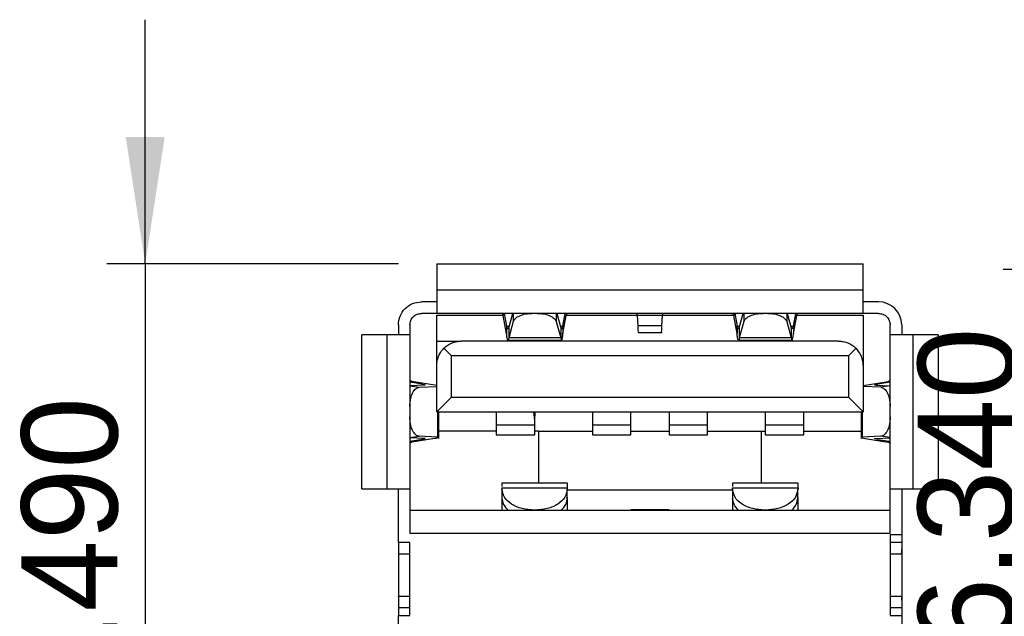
# Model space of a CAD drawing. Header units: millimetres. Extents: x 15 to 205, y 5 to 292.
# Tile 3 of 56: x 34 to 59, y 122 to 137. Entities that reach past the tile are written whole.
import ezdxf

# ---------------------------------------------------------------- set-up
doc = ezdxf.new("R2010")
doc.units = ezdxf.units.MM
doc.layers.add('几何体', color=7, linetype='Continuous')
doc.layers.add('尺寸', color=3, linetype='Continuous')
doc.styles.add('SLDTEXTSTYLE2', font='txt')
doc.dimstyles.new('SLDDIMSTYLE2', dxfattribs={"dimtxt": 2.5, "dimasz": 3.302, "dimexe": 0, "dimexo": 0.0625, "dimtad": 1, "dimdec": 3, "dimrnd": 1e-09, "dimzin": 4, "dimdsep": 46, "dimtxsty": 'SLDTEXTSTYLE2', "dimsah": 1, "dimcen": 0.09, "dimadec": 0, "dimazin": 1, "dimtfac": 1, "dimtdec": 3, "dimtmove": 0, "dimatfit": 0, "dimfxl": 1, "dimfrac": 2, "dimtolj": 1, "dimtzin": 12, "dimarcsym": 0})

# ---------------------------------------------------------------- blocks, each defined once
blk = doc.blocks.new('_D_6')
at = {"layer": '尺寸', "transparency": 16777216}
for p, q in [((37.001, 130.852), (37.001, 137.202)), ((43.59, 130.852), (36.001, 130.852)), ((37.001, 130.852), (37.001, 114.362)), ((40.16, 114.362), (36.001, 114.362)), ((37.001, 114.362), (37.001, 108.012))]:
    blk.add_line(p, q, dxfattribs=at)
for points in [[(37.001, 130.852), (37.509, 134.154), (36.493, 134.154)], [(37.001, 114.362), (36.493, 111.06), (37.509, 111.06)]]:
    blk.add_solid(points, dxfattribs=at)
at = {"layer": '尺寸', "transparency": 16777216, "insert": (33.778, 117.158), "char_height": 2.5, "attachment_point": 1, "rotation": 90, "style": 'SLDTEXTSTYLE2'}
blk.add_mtext('16.490', dxfattribs=at)
blk = doc.blocks.new('_D_7')
at = {"layer": '尺寸', "transparency": 16777216}
for p, q in [((60.332, 130.702), (60.332, 137.052)), ((61.81, 130.702), (59.332, 130.702)), ((60.332, 130.702), (60.332, 114.362)), ((60.332, 114.362), (60.332, 108.012))]:
    blk.add_line(p, q, dxfattribs=at)
for points in [[(60.332, 130.702), (60.84, 134.004), (59.824, 134.004)], [(60.332, 114.362), (59.824, 111.06), (60.84, 111.06)]]:
    blk.add_solid(points, dxfattribs=at)
at = {"layer": '尺寸', "transparency": 16777216, "insert": (57.11, 118.964), "char_height": 2.5, "attachment_point": 1, "rotation": 90, "style": 'SLDTEXTSTYLE2'}
blk.add_mtext('16.340', dxfattribs=at)

msp = doc.modelspace()

# ---------------------------------------------------------------- linework, layer by layer
at = {"layer": '几何体'}
for p, q in [((44.5896, 130.852), (55.6896, 130.852)), ((44.5896, 130.852), (44.5896, 130.162)), ((55.6896, 130.162), (55.6896, 130.852)), ((55.6896, 130.162), (44.5896, 130.162)), ((44.5896, 129.862), (44.1896, 129.862)), ((56.0896, 129.862), (55.6896, 129.862)), ((44.5896, 129.562), (44.1896, 129.562)), ((55.6896, 129.562), (44.5896, 129.562)), ((44.5896, 129.512), (46.318, 129.512)), ((45.3872, 129.562), (45.3872, 129.5607)), ((46.3192, 129.562), (46.3192, 129.5084)), ((46.405, 129.0406), (46.3192, 129.5084)), ((46.3447, 129.562), (46.405, 129.2334)), ((46.463, 129.1888), (46.5679, 129.562)), ((46.5804, 129.562), (46.5804, 129.3468)), ((47.6988, 129.562), (47.6988, 129.3468)), ((47.7113, 129.562), (47.8162, 129.1888)), ((47.8742, 129.2334), (47.9345, 129.562)), ((47.8742, 129.0406), (47.96, 129.5084)), ((47.96, 129.562), (47.96, 129.5084)), ((47.9612, 129.512), (49.812, 129.512)), ((48.892, 129.5607), (48.892, 129.562)), ((50.4688, 129.5084), (49.8104, 129.5084)), ((49.8287, 129.2406), (49.8104, 129.5084)), ((50.4504, 129.2406), (50.4688, 129.5084)), ((50.4672, 129.512), (52.318, 129.512)), ((51.3872, 129.562), (51.3872, 129.5607)), ((52.3192, 129.562), (52.3192, 129.5084)), ((52.405, 129.0406), (52.3192, 129.5084)), ((52.3447, 129.562), (52.405, 129.2334)), ((52.463, 129.1888), (52.5679, 129.562)), ((52.5804, 129.562), (52.5804, 129.3468)), ((53.6988, 129.562), (53.6988, 129.3468)), ((53.7113, 129.562), (53.8162, 129.1888)), ((53.8742, 129.2334), (53.9345, 129.562)), ((53.8742, 129.0406), (53.96, 129.5084)), ((53.96, 129.562), (53.96, 129.5084)), ((53.9612, 129.512), (55.6896, 129.512)), ((54.892, 129.5607), (54.892, 129.562)), ((56.0896, 129.562), (55.6896, 129.562)), ((43.5896, 129.262), (43.5896, 129.002)), ((43.8896, 129.262), (43.8896, 129.002)), ((46.405, 129.2334), (46.405, 129.0406)), ((46.405, 129.2334), (46.4755, 129.2334)), ((46.5804, 129.3468), (46.463, 128.929)), ((46.463, 129.1888), (46.463, 128.929)), ((47.6988, 129.3468), (47.8162, 128.929)), ((47.8037, 129.2334), (47.8742, 129.2334)), ((47.8162, 129.1888), (47.8162, 128.929)), ((47.8742, 129.2334), (47.8742, 129.0406)), ((50.4504, 129.2406), (49.8287, 129.2406)), ((52.405, 129.2334), (52.405, 129.0406)), ((52.405, 129.2334), (52.4755, 129.2334)), ((52.5804, 129.3468), (52.463, 128.929)), ((52.463, 129.1888), (52.463, 128.929)), ((53.6988, 129.3468), (53.8162, 128.929)), ((53.8037, 129.2334), (53.8742, 129.2334)), ((53.8162, 129.1888), (53.8162, 128.929)), ((53.8742, 129.2334), (53.8742, 129.0406)), ((56.3896, 129.002), (56.3896, 129.262)), ((56.6896, 129.262), (56.6896, 129.002)), ((43.2896, 129.002), (42.6396, 129.002)), ((42.6396, 125.002), (42.6396, 129.002)), ((43.2896, 129.002), (43.2896, 125.002)), ((43.8896, 129.002), (43.8896, 125.002)), ((47.8162, 128.929), (46.463, 128.929)), ((49.8271, 129.062), (50.4521, 129.062)), ((53.8162, 128.929), (52.463, 128.929)), ((56.3896, 125.002), (56.3896, 129.002)), ((56.9896, 125.002), (56.9896, 129.002)), ((57.6396, 129.002), (56.9896, 129.002)), ((57.6396, 129.002), (57.6396, 125.002)), ((44.5896, 128.842), (45.2246, 128.842)), ((44.5896, 128.207), (44.5896, 128.842)), ((44.9696, 128.462), (44.7756, 128.656)), ((55.0496, 128.842), (45.2246, 128.842)), ((46.4412, 128.862), (47.8379, 128.862)), ((52.4412, 128.862), (53.8379, 128.862)), ((55.5021, 128.6545), (55.3096, 128.462)), ((43.8908, 128.5039), (43.8896, 128.5039)), ((55.3096, 128.462), (44.9696, 128.462)), ((44.9696, 127.382), (44.9696, 128.462)), ((55.3096, 128.462), (55.3096, 127.382)), ((44.5896, 127.002), (44.5896, 128.207)), ((55.6896, 128.202), (55.6896, 127.002)), ((43.8896, 127.792), (43.9432, 127.792)), ((44.2181, 127.717), (43.8896, 127.7697)), ((44.2628, 127.6929), (43.8896, 127.6769)), ((43.8896, 127.6742), (44.1343, 127.64)), ((44.5896, 127.6884), (43.9432, 127.792)), ((44.1343, 127.64), (44.5896, 127.6594)), ((44.2181, 127.6909), (44.2181, 127.717)), ((55.6896, 127.6881), (56.336, 127.7917)), ((56.1449, 127.6399), (55.6896, 127.6593)), ((56.0164, 127.6927), (56.3896, 127.6768)), ((56.3896, 127.7694), (56.072, 127.7185)), ((56.3896, 127.6741), (56.1449, 127.6399)), ((56.3896, 127.7917), (56.336, 127.7917)), ((44.5896, 127.002), (44.9696, 127.382)), ((44.9696, 127.382), (55.3096, 127.382)), ((55.3096, 127.382), (55.6896, 127.002)), ((44.5896, 127.002), (55.6896, 127.002)), ((44.6065, 127.002), (44.6065, 126.3438)), ((44.6467, 126.3037), (44.6467, 127.002)), ((46.1396, 127.002), (46.1396, 126.6627)), ((47.1396, 126.7727), (47.1196, 127.002)), ((47.1299, 127.002), (47.1396, 126.8908)), ((47.1396, 127.002), (47.1396, 126.8908)), ((47.1396, 126.7727), (47.1396, 126.8908)), ((48.6396, 127.002), (48.6396, 126.6627)), ((49.6396, 126.6627), (49.6396, 127.002)), ((50.6396, 127.002), (50.6396, 126.6627)), ((51.6396, 126.6627), (51.6396, 127.002)), ((53.1396, 127.002), (53.1396, 126.6627)), ((54.1396, 126.6627), (54.1396, 127.002)), ((55.6334, 127.002), (55.6334, 126.3038)), ((55.6736, 126.344), (55.6736, 127.002)), ((46.1396, 126.6627), (47.1396, 126.6627)), ((47.1396, 126.6627), (47.1396, 126.7727)), ((48.6396, 126.6627), (49.6396, 126.6627)), ((50.6396, 126.6627), (51.6396, 126.6627)), ((53.1396, 126.6627), (54.1396, 126.6627)), ((43.8896, 126.3298), (44.1343, 126.364)), ((44.6065, 126.3438), (44.1343, 126.364)), ((46.1396, 126.502), (44.6467, 126.502)), ((46.1396, 126.399), (47.1396, 126.399)), ((47.2396, 126.502), (47.1396, 126.502)), ((47.2396, 126.502), (48.6396, 126.502)), ((47.2396, 126.502), (47.2396, 125.142)), ((48.6396, 126.399), (49.6396, 126.399)), ((49.6396, 126.502), (50.6396, 126.502)), ((50.6396, 126.399), (51.6396, 126.399)), ((51.6396, 126.502), (53.0396, 126.502)), ((53.0396, 126.502), (53.1396, 126.502)), ((53.0396, 125.142), (53.0396, 126.502)), ((53.1396, 126.399), (54.1396, 126.399)), ((54.1396, 126.502), (55.6334, 126.502)), ((56.1449, 126.3641), (55.6736, 126.344)), ((56.3896, 126.3299), (56.1449, 126.3641)), ((44.2628, 126.3111), (43.8896, 126.3271)), ((43.8896, 126.2343), (44.2181, 126.287)), ((43.8896, 126.212), (43.9432, 126.212)), ((44.5395, 126.3076), (43.9432, 126.212)), ((44.2181, 126.287), (44.2181, 126.3131)), ((55.7406, 126.3077), (56.336, 126.2123)), ((56.0164, 126.3113), (56.3896, 126.3272)), ((56.072, 126.2855), (56.3616, 126.2391)), ((56.3896, 126.2123), (56.336, 126.2123)), ((43.8896, 125.5001), (43.8908, 125.5001)), ((47.9923, 125.142), (46.2869, 125.142)), ((53.9923, 125.142), (52.2869, 125.142)), ((42.6396, 125.002), (43.2896, 125.002)), ((43.5896, 123.602), (43.5896, 125.002)), ((43.8896, 125.002), (43.8896, 123.842)), ((46.2869, 125.025), (46.2869, 124.9884)), ((46.2869, 125.025), (47.9923, 125.025)), ((46.2869, 124.9884), (46.2869, 124.7586)), ((47.9869, 124.7586), (47.9869, 124.9884)), ((47.9923, 124.9884), (47.9923, 125.025)), ((52.2869, 124.962), (47.9923, 124.962)), ((52.2869, 124.9884), (52.2869, 125.025)), ((52.2869, 125.025), (53.9923, 125.025)), ((52.2869, 124.9884), (52.2869, 124.7586)), ((53.9869, 124.7586), (53.9869, 124.9884)), ((53.9923, 125.025), (53.9923, 124.9884)), ((56.3896, 123.842), (56.3896, 125.002)), ((56.6896, 125.002), (56.6896, 123.802)), ((56.9896, 125.002), (57.6396, 125.002)), ((46.2869, 124.7586), (46.2869, 124.442)), ((47.9923, 124.442), (47.9923, 124.7706)), ((52.2869, 124.7586), (52.2869, 124.442)), ((53.9923, 124.442), (53.9923, 124.7706)), ((43.8896, 124.442), (56.3896, 124.442)), ((49.6396, 124.442), (49.6396, 124.452)), ((50.6396, 124.452), (49.6396, 124.452)), ((50.6396, 124.452), (50.6396, 124.442)), ((43.8896, 123.842), (56.3896, 123.842)), ((56.6896, 123.802), (56.3896, 123.802)), ((56.3896, 123.802), (56.3896, 121.702)), ((56.6896, 123.802), (56.6896, 123.602)), ((43.8896, 123.602), (43.5896, 123.602)), ((43.8896, 121.702), (43.8896, 123.602)), ((56.6896, 123.602), (56.3896, 123.602)), ((56.6896, 123.602), (56.6896, 123.452)), ((43.5921, 123.302), (43.5896, 123.302)), ((43.5896, 123.302), (43.5896, 122.1934)), ((56.6666, 123.302), (56.3896, 123.302)), ((56.6896, 123.452), (56.6896, 122.052)), ((43.5896, 122.1934), (43.5921, 122.202)), ((56.3896, 122.202), (56.6666, 122.202)), ((56.6896, 122.052), (56.6896, 121.902)), ((43.8896, 121.902), (43.5896, 121.902)), ((56.6896, 121.902), (56.3896, 121.902)), ((56.6896, 121.902), (56.6896, 121.702)), ((43.5896, 120.502), (43.5896, 121.702)), ((43.5896, 121.702), (43.8896, 121.702)), ((56.3896, 121.702), (56.6896, 121.702)), ((56.6896, 121.702), (56.6896, 120.502))]:
    msp.add_line(p, q, dxfattribs=at)
msp.add_arc((56.0896, 129.262), 0.6, 0, 90, dxfattribs=at)
for points in [[(44.5896, 130.162), (44.5896, 130.0834), (44.5896, 129.9261), (44.5896, 129.7278), (44.5896, 129.5891), (44.5896, 129.571), (44.5896, 129.562)], [(55.6896, 129.562), (55.6896, 129.571), (55.6896, 129.5891), (55.6896, 129.7278), (55.6896, 129.9261), (55.6896, 130.0834), (55.6896, 130.162)], [(43.5896, 129.262), (43.5986, 129.3406), (43.6166, 129.4979), (43.7554, 129.6962), (43.9537, 129.8349), (44.111, 129.853), (44.1896, 129.862)], [(43.8896, 129.262), (43.8941, 129.3013), (43.9031, 129.3799), (43.9725, 129.4791), (44.0717, 129.5485), (44.1503, 129.5575), (44.1896, 129.562)], [(44.5896, 128.842), (44.5896, 128.9331), (44.5896, 129.1153), (44.5896, 129.3332), (44.5896, 129.4832), (44.5896, 129.5024), (44.5896, 129.512)], [(46.3192, 129.5084), (46.3167, 129.5163), (46.3116, 129.5322), (46.3041, 129.5489), (46.2966, 129.5599), (46.2916, 129.5613), (46.2891, 129.562)], [(46.5804, 129.3468), (46.5949, 129.3759), (46.6238, 129.4342), (46.7412, 129.5043), (46.8965, 129.5527), (47.0159, 129.5589), (47.0755, 129.562)], [(47.2036, 129.562), (47.2633, 129.5589), (47.3827, 129.5527), (47.538, 129.5043), (47.6554, 129.4342), (47.6843, 129.3759), (47.6988, 129.3468)], [(47.96, 129.5084), (47.9625, 129.5163), (47.9675, 129.5322), (47.9751, 129.5489), (47.9826, 129.5599), (47.9876, 129.5613), (47.9901, 129.562)], [(49.8104, 129.5084), (49.8095, 129.5163), (49.8076, 129.5322), (49.8048, 129.5489), (49.802, 129.5599), (49.8001, 129.5613), (49.7992, 129.562)], [(50.4688, 129.5084), (50.4697, 129.5163), (50.4716, 129.5322), (50.4744, 129.5489), (50.4772, 129.5599), (50.4791, 129.5613), (50.48, 129.562)], [(52.3192, 129.5084), (52.3167, 129.5163), (52.3116, 129.5322), (52.3041, 129.5489), (52.2966, 129.5599), (52.2916, 129.5613), (52.2891, 129.562)], [(52.5804, 129.3468), (52.5949, 129.3759), (52.6238, 129.4342), (52.7412, 129.5043), (52.8965, 129.5527), (53.0159, 129.5589), (53.0755, 129.562)], [(53.2036, 129.562), (53.2633, 129.5589), (53.3827, 129.5527), (53.538, 129.5043), (53.6554, 129.4342), (53.6843, 129.3759), (53.6988, 129.3468)], [(53.96, 129.5084), (53.9625, 129.5163), (53.9675, 129.5322), (53.9751, 129.5489), (53.9826, 129.5599), (53.9876, 129.5613), (53.9901, 129.562)], [(55.6896, 129.512), (55.6896, 129.5058), (55.6896, 129.4934), (55.6896, 129.3957), (55.6896, 129.2483), (55.6896, 129.0571), (55.6896, 128.8387), (55.6896, 128.6108), (55.6896, 128.3881), (55.6896, 128.264), (55.6896, 128.202)], [(56.0896, 129.562), (56.1289, 129.5575), (56.2075, 129.5485), (56.3067, 129.4791), (56.3761, 129.3799), (56.3851, 129.3013), (56.3896, 129.262)], [(46.463, 129.1888), (46.4581, 129.1792), (46.4485, 129.16), (46.434, 129.1614), (46.4195, 129.1845), (46.4098, 129.2171), (46.405, 129.2334)], [(47.8742, 129.2334), (47.8694, 129.2171), (47.8597, 129.1845), (47.8452, 129.1614), (47.8307, 129.16), (47.821, 129.1792), (47.8162, 129.1888)], [(52.463, 129.1888), (52.4581, 129.1792), (52.4485, 129.16), (52.434, 129.1614), (52.4195, 129.1845), (52.4098, 129.2171), (52.405, 129.2334)], [(53.8742, 129.2334), (53.8694, 129.2171), (53.8597, 129.1845), (53.8452, 129.1614), (53.8307, 129.16), (53.821, 129.1792), (53.8162, 129.1888)], [(43.8896, 129.002), (43.8806, 129.002), (43.8625, 129.002), (43.7238, 129.002), (43.5255, 129.002), (43.3682, 129.002), (43.2896, 129.002)], [(46.463, 128.929), (46.4581, 128.905), (46.4485, 128.857), (46.434, 128.8606), (46.4195, 128.9182), (46.4098, 128.9998), (46.405, 129.0406)], [(47.8452, 128.8696), (47.85, 128.885), (47.8597, 128.9159), (47.8694, 128.999), (47.8742, 129.0406)], [(52.434, 128.8696), (52.4292, 128.885), (52.4195, 128.9159), (52.4098, 128.999), (52.405, 129.0406)], [(53.8452, 128.8696), (53.85, 128.885), (53.8597, 128.9159), (53.8694, 128.999), (53.8742, 129.0406)], [(56.9896, 129.002), (56.911, 129.002), (56.7537, 129.002), (56.5554, 129.002), (56.4166, 129.002), (56.3986, 129.002), (56.3896, 129.002)], [(43.9432, 127.792), (43.9353, 127.7942), (43.9194, 127.7986), (43.9027, 127.8052), (43.8916, 127.8117), (43.8903, 127.8161), (43.8896, 127.8183)], [(56.336, 127.7917), (56.3439, 127.7939), (56.3598, 127.7983), (56.3765, 127.8049), (56.3875, 127.8114), (56.3889, 127.8158), (56.3896, 127.818)], [(43.9432, 126.212), (43.9353, 126.2098), (43.9194, 126.2054), (43.9027, 126.1988), (43.8916, 126.1923), (43.8903, 126.1879), (43.8896, 126.1857)], [(43.2896, 125.002), (43.3682, 125.002), (43.5255, 125.002), (43.7238, 125.002), (43.8625, 125.002), (43.8806, 125.002), (43.8896, 125.002)], [(47.1369, 124.442), (47.0255, 124.4502), (46.8028, 124.4666), (46.5218, 124.593), (46.3252, 124.7736), (46.2997, 124.9168), (46.2869, 124.9884)], [(47.9869, 124.9884), (47.9741, 124.9168), (47.9486, 124.7736), (47.752, 124.593), (47.471, 124.4666), (47.2483, 124.4502), (47.1369, 124.442)], [(53.1369, 124.442), (53.0255, 124.4502), (52.8028, 124.4666), (52.5218, 124.593), (52.3252, 124.7736), (52.2997, 124.9168), (52.2869, 124.9884)], [(53.9869, 124.9884), (53.9741, 124.9168), (53.9486, 124.7736), (53.752, 124.593), (53.471, 124.4666), (53.2483, 124.4502), (53.1369, 124.442)], [(56.3896, 125.002), (56.3986, 125.002), (56.4166, 125.002), (56.5554, 125.002), (56.7537, 125.002), (56.911, 125.002), (56.9896, 125.002)], [(46.2869, 124.7586), (46.2939, 124.7019), (46.308, 124.5885), (46.3987, 124.4908), (46.4441, 124.442)], [(47.8297, 124.442), (47.8751, 124.4908), (47.9658, 124.5885), (47.9799, 124.7019), (47.9869, 124.7586)], [(52.4441, 124.442), (52.3987, 124.4908), (52.308, 124.5885), (52.2939, 124.7019), (52.2869, 124.7586)], [(53.8297, 124.442), (53.8751, 124.4908), (53.9658, 124.5885), (53.9799, 124.7019), (53.9869, 124.7586)], [(43.5896, 123.602), (43.5896, 123.5997), (43.5896, 123.5952), (43.5896, 123.5605), (43.5896, 123.511), (43.5896, 123.452), (43.5896, 123.393), (43.5896, 123.3435), (43.5896, 123.3088), (43.5896, 123.3043), (43.5896, 123.302)], [(43.8896, 123.302), (43.8505, 123.302), (43.7722, 123.302), (43.6813, 123.302), (43.6153, 123.302), (43.5998, 123.302), (43.5921, 123.302)], [(43.5896, 122.1934), (43.5896, 122.1859), (43.5896, 122.1709), (43.5896, 122.1293), (43.5896, 122.0795), (43.5896, 122.0261), (43.5896, 121.9759), (43.5896, 121.9352), (43.5896, 121.9074), (43.5896, 121.9038), (43.5896, 121.902)], [(43.5921, 122.202), (43.5999, 122.202), (43.6154, 122.202), (43.6813, 122.202), (43.7722, 122.202), (43.8505, 122.202), (43.8896, 122.202)], [(43.5896, 121.902), (43.5896, 121.899), (43.5896, 121.893), (43.5896, 121.8467), (43.5896, 121.7806), (43.5896, 121.7282), (43.5896, 121.702)]]:
    msp.add_open_spline(points, degree=3, dxfattribs=at)
for points, knots in [([(49.8423, 129.0696), (49.8414, 129.0682), (49.8386, 129.064), (49.8341, 129.1201), (49.8305, 129.2005), (49.8287, 129.2406)], [0, 0, 0, 0, 0.2, 0.6, 1, 1, 1, 1]), ([(50.4369, 129.0696), (50.4378, 129.0682), (50.4405, 129.064), (50.445, 129.1201), (50.4486, 129.2005), (50.4504, 129.2406)], [0, 0, 0, 0, 0.2, 0.6, 1, 1, 1, 1]), ([(47.8162, 128.929), (47.821, 128.9026), (47.8283, 128.863), (47.8355, 128.8679), (47.8379, 128.8696)], [0, 0, 0, 0, 0.6666667, 1, 1, 1, 1]), ([(52.463, 128.929), (52.4581, 128.9026), (52.4509, 128.863), (52.4436, 128.8679), (52.4412, 128.8696)], [0, 0, 0, 0, 0.6666667, 1, 1, 1, 1]), ([(53.8162, 128.929), (53.821, 128.9026), (53.8283, 128.863), (53.8355, 128.8679), (53.8379, 128.8696)], [0, 0, 0, 0, 0.6666667, 1, 1, 1, 1]), ([(44.5896, 128.207), (44.592, 128.2479), (44.5971, 128.3347), (44.6363, 128.4555), (44.6963, 128.5684), (44.7477, 128.6252), (44.7756, 128.656)], [0, 0, 0, 0, 0.2000594, 0.4246375, 0.6882481, 1, 1, 1, 1]), ([(44.7756, 128.656), (44.8064, 128.6839), (44.8632, 128.7353), (44.9761, 128.7953), (45.0969, 128.8345), (45.1837, 128.8396), (45.2246, 128.842)], [0, 0, 0, 0, 0.3117518, 0.5753623, 0.7999405, 1, 1, 1, 1]), ([(55.0496, 128.842), (55.0908, 128.8396), (55.1783, 128.8344), (55.3, 128.795), (55.4138, 128.7345), (55.4711, 128.6826), (55.5021, 128.6545)], [0, 0, 0, 0, 0.2000591, 0.4246371, 0.6882477, 1, 1, 1, 1]), ([(55.6896, 128.202), (55.6888, 128.2259), (55.6872, 128.2744), (55.6699, 128.3722), (55.6159, 128.523), (55.5471, 128.6026), (55.5021, 128.6545)], [0, 0, 0, 0, 0.1164885, 0.2356863, 0.500522, 1, 1, 1, 1]), ([(43.8896, 127.1365), (43.891, 127.1767), (43.8937, 127.2519), (43.9164, 127.3746), (43.9606, 127.5036), (44.0384, 127.6144), (44.1029, 127.6316), (44.1343, 127.64)], [0, 0, 0, 0, 0.1554823, 0.2909097, 0.5008216, 0.7568979, 1, 1, 1, 1]), ([(44.2181, 127.717), (44.2346, 127.7142), (44.2672, 127.7085), (44.2899, 127.701), (44.2921, 127.6952), (44.2726, 127.6936), (44.2628, 127.6929)], [0, 0, 0, 0, 0.2512241, 0.4999189, 0.747416, 1, 1, 1, 1]), ([(56.0164, 127.6927), (56.0062, 127.6936), (55.9862, 127.6952), (55.9901, 127.7014), (56.0159, 127.7093), (56.0523, 127.7153), (56.0705, 127.7183)], [0, 0, 0, 0, 0.2525112, 0.5001349, 0.7497515, 1, 1, 1, 1]), ([(56.1449, 127.6399), (56.1763, 127.6315), (56.2408, 127.6143), (56.3186, 127.5035), (56.3628, 127.3745), (56.3855, 127.2518), (56.3882, 127.1766), (56.3896, 127.1364)], [0, 0, 0, 0, 0.2430798, 0.4991785, 0.7090581, 0.8444936, 1, 1, 1, 1]), ([(44.1343, 126.364), (44.1029, 126.3724), (44.0384, 126.3896), (43.9606, 126.5004), (43.9164, 126.6294), (43.8937, 126.7521), (43.891, 126.8273), (43.8896, 126.8675)], [0, 0, 0, 0, 0.2430798, 0.4991785, 0.7090581, 0.8444936, 1, 1, 1, 1]), ([(56.3896, 126.8676), (56.3882, 126.8274), (56.3855, 126.7522), (56.3628, 126.6295), (56.3186, 126.5005), (56.2408, 126.3897), (56.1763, 126.3725), (56.1449, 126.3641)], [0, 0, 0, 0, 0.1554823, 0.2909097, 0.5008216, 0.7568979, 1, 1, 1, 1]), ([(46.1396, 126.6627), (46.1396, 126.6206), (46.1396, 126.5363), (46.1396, 126.4499), (46.1396, 126.4022), (46.1396, 126.4038), (46.1396, 126.4044)], [0, 0, 0, 0, 0.2783221, 0.5566443, 0.8349664, 1, 1, 1, 1]), ([(47.1396, 126.4044), (47.1396, 126.4038), (47.1396, 126.4022), (47.1396, 126.4499), (47.1396, 126.5363), (47.1396, 126.6206), (47.1396, 126.6627)], [0, 0, 0, 0, 0.1650336, 0.4433557, 0.7216779, 1, 1, 1, 1]), ([(48.6396, 126.6627), (48.6396, 126.6206), (48.6396, 126.5363), (48.6396, 126.4499), (48.6396, 126.4022), (48.6396, 126.4038), (48.6396, 126.4044)], [0, 0, 0, 0, 0.2783221, 0.5566441, 0.8349662, 1, 1, 1, 1]), ([(49.6396, 126.4044), (49.6396, 126.4038), (49.6396, 126.4022), (49.6396, 126.4499), (49.6396, 126.5363), (49.6396, 126.6206), (49.6396, 126.6627)], [0, 0, 0, 0, 0.1650338, 0.4433559, 0.7216779, 1, 1, 1, 1]), ([(50.6396, 126.6627), (50.6396, 126.6206), (50.6396, 126.5363), (50.6396, 126.4499), (50.6396, 126.4022), (50.6396, 126.4038), (50.6396, 126.4044)], [0, 0, 0, 0, 0.2783221, 0.5566441, 0.8349662, 1, 1, 1, 1]), ([(51.6396, 126.4044), (51.6396, 126.4038), (51.6396, 126.4022), (51.6396, 126.4499), (51.6396, 126.5363), (51.6396, 126.6206), (51.6396, 126.6627)], [0, 0, 0, 0, 0.1650338, 0.4433559, 0.7216779, 1, 1, 1, 1]), ([(53.1396, 126.6627), (53.1396, 126.6206), (53.1396, 126.5363), (53.1396, 126.4499), (53.1396, 126.4022), (53.1396, 126.4038), (53.1396, 126.4044)], [0, 0, 0, 0, 0.2783221, 0.5566442, 0.8349663, 1, 1, 1, 1]), ([(54.1396, 126.4044), (54.1396, 126.4038), (54.1396, 126.4022), (54.1396, 126.4499), (54.1396, 126.5363), (54.1396, 126.6206), (54.1396, 126.6627)], [0, 0, 0, 0, 0.1650337, 0.4433558, 0.7216779, 1, 1, 1, 1]), ([(44.6065, 126.3438), (44.6183, 126.3429), (44.6441, 126.3407), (44.6513, 126.333), (44.6274, 126.3241), (44.586, 126.3153), (44.5553, 126.3102), (44.5395, 126.3076)], [0, 0, 0, 0, 0.1966219, 0.4285415, 0.6957913, 0.8434183, 1, 1, 1, 1]), ([(55.6736, 126.344), (55.659, 126.3428), (55.6298, 126.3405), (55.633, 126.3318), (55.6664, 126.3206), (55.7157, 126.312), (55.7406, 126.3077)], [0, 0, 0, 0, 0.2499956, 0.4998769, 0.7480005, 1, 1, 1, 1]), ([(44.2181, 126.287), (44.2287, 126.2887), (44.2488, 126.2921), (44.2747, 126.2978), (44.2909, 126.3037), (44.2904, 126.3089), (44.2724, 126.3104), (44.2628, 126.3111)], [0, 0, 0, 0, 0.1573053, 0.2986822, 0.5328345, 0.7524816, 1, 1, 1, 1]), ([(56.0704, 126.2857), (56.0522, 126.2887), (56.0159, 126.2947), (55.9901, 126.3026), (55.9862, 126.3088), (56.0062, 126.3104), (56.0164, 126.3113)], [0, 0, 0, 0, 0.250283, 0.4998641, 0.7474593, 1, 1, 1, 1]), ([(56.336, 126.2123), (56.3449, 126.2098), (56.366, 126.2039), (56.3858, 126.1951), (56.3884, 126.1888), (56.3896, 126.186)], [0, 0, 0, 0, 0.2839606, 0.6778297, 1, 1, 1, 1]), ([(46.2869, 125.1354), (46.2869, 125.1352), (46.2869, 125.1348), (46.2869, 125.0842), (46.2869, 125.0621)], [0, 0, 0, 0, 0.5631256, 1, 1, 1, 1]), ([(47.9923, 125.025), (47.9923, 125.0631), (47.9923, 125.1308), (47.9923, 125.134), (47.9923, 125.1354)], [0, 0, 0, 0, 0.5621083, 1, 1, 1, 1]), ([(52.2869, 125.1354), (52.2869, 125.1352), (52.2869, 125.1348), (52.2869, 125.0842), (52.2869, 125.0621)], [0, 0, 0, 0, 0.5631256, 1, 1, 1, 1]), ([(53.9923, 125.025), (53.9923, 125.0631), (53.9923, 125.1308), (53.9923, 125.134), (53.9923, 125.1354)], [0, 0, 0, 0, 0.5621083, 1, 1, 1, 1]), ([(56.6896, 123.452), (56.6896, 123.4352), (56.6896, 123.4015), (56.689, 123.3566), (56.6855, 123.323), (56.678, 123.3047), (56.67, 123.3028), (56.6666, 123.302)], [0, 0, 0, 0, 0.2124955, 0.4250342, 0.6367226, 0.8451731, 1, 1, 1, 1]), ([(56.6666, 122.202), (56.6711, 122.2005), (56.6802, 122.1975), (56.6868, 122.1729), (56.6893, 122.1361), (56.6896, 122.0937), (56.6896, 122.0646), (56.6896, 122.052)], [0, 0, 0, 0, 0.2119476, 0.4241608, 0.6315579, 0.8408223, 1, 1, 1, 1])]:
    msp.add_open_spline(points, degree=3, knots=knots, dxfattribs=at)

# ---------------------------------------------------------------- dimensions: what is measured, and where the dimension line sits
at = {"layer": '尺寸'}
for base, p1, picture, middle in [((37.0007, 114.362), (44.5896, 130.852), '_D_6', (37.0007, 121.523)), ((60.3325, 114.362), (62.8096, 130.702), '_D_7', (60.3325, 123.329))]:
    dim = msp.add_linear_dim(base=base, p1=p1, p2=(41.1599, 114.362), angle=90, dimstyle='SLDDIMSTYLE2', dxfattribs=at)
    dim.commit()
    dim.dimension.update_dxf_attribs({"geometry": picture, "text_midpoint": middle, "dimtype": 160})

doc.saveas('drawing.dxf')
